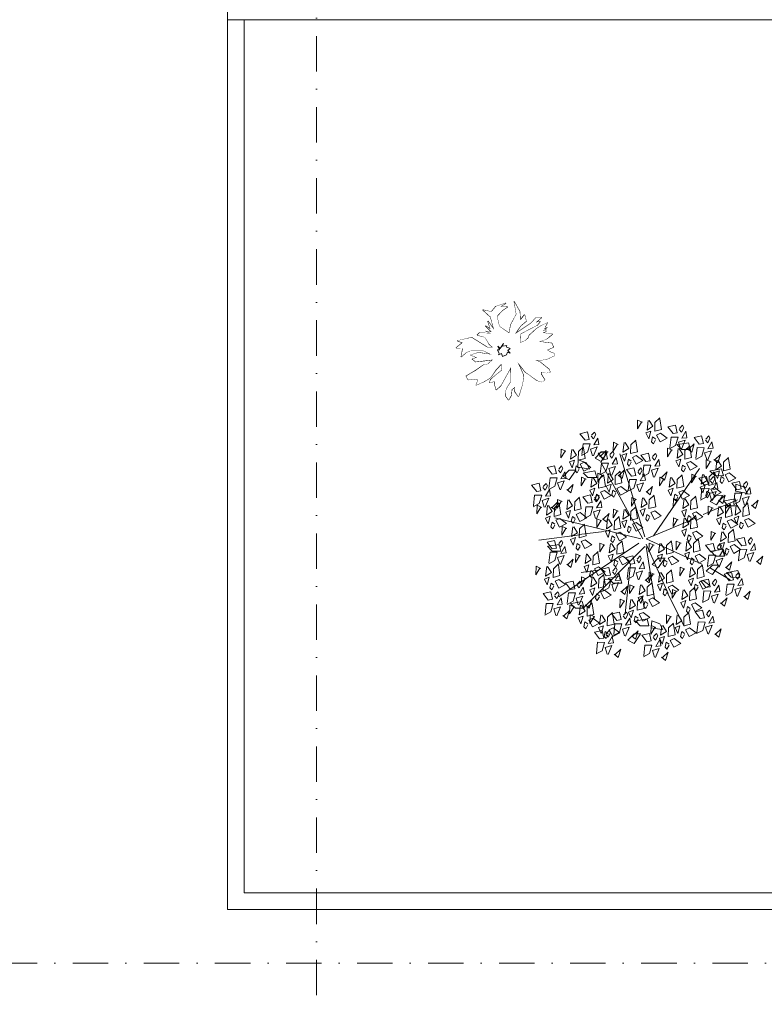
# Model space of a CAD drawing. Header units: centimetres. Extents: x -122 to 72759, y 3298 to 43172.
# Tile 106 of 243: x 37043 to 37310, y 10838 to 11191. Entities that reach past the tile are written whole.
import ezdxf

# ---------------------------------------------------------------- set-up
doc = ezdxf.new("R2010")
doc.units = ezdxf.units.CM
doc.header["$MEASUREMENT"] = 0
doc.linetypes.add('DASHDOT', pattern=[25.4, 12.7, -6.35, 0, -6.35])
for name, color, linetype, lineweight in [('0-LINIA CIENKA', 7, 'Continuous', 5), ('0-LINIA ŚREDNIA', 7, 'Continuous', 5), ('0-OSIE', 7, 'DASHDOT', 5), ('0-WIDOSK', 7, 'Continuous', 5), ('1-meble', 7, 'Continuous', 5), ('_ nowe meble', 7, 'Continuous', 5), ('ZZZ_Xref', 7, 'Continuous', 5)]:
    doc.layers.add(name, color=color, linetype=linetype, lineweight=lineweight)

# ---------------------------------------------------------------- blocks, each defined once
blk = doc.blocks.new('G$CA1DC9C89')
at = {"layer": '0-LINIA CIENKA', "lineweight": 5, "ltscale": 2}
for points in [[(2845.26, 576.1), (2845.26, 256.64), (2471.1, 256.64), (2471.1, 576.08)], [(2839.26, 576.1), (2839.26, 262.64), (2477.1, 262.64), (2477.1, 576.08)]]:
    blk.add_lwpolyline(points, dxfattribs=at)
at = {"layer": '0-LINIA ŚREDNIA', "lineweight": 5}
blk.add_lwpolyline([(305.83, 544.32), (305.77, 271.56), (305.77, 271.57), (305.87, 205.54), (1959, 205.46), (1959.01, 269.46), (1933.96, 269.46), (1933.96, 765.16), (2471.1, 765.1), (2471.1, 576.1), (2845.26, 576.1), (2845.26, 765.1), (4125.09, 765.11)], dxfattribs=at)
at = {"layer": '0-OSIE', "lineweight": 5}
for points in [[(2503.1, 2227.68), (2503.1, -10.39)], [(-236.34, 237.47), (4272.13, 237.47)]]:
    blk.add_lwpolyline(points, dxfattribs=at)
at = {"layer": '0-WIDOSK', "lineweight": 5}
blk.add_lwpolyline([(2587, 449.54), (2585.5, 449.28), (2583.7, 449.68), (2583.67, 448.86), (2585.06, 446.65), (2583.71, 446.05), (2582.25, 446.61), (2579.84, 448.36), (2578.08, 449.59), (2575.26, 453.18), (2576.01, 451.5), (2577.37, 448.47), (2577.08, 445.5), (2575.93, 441.75), (2575.55, 440.78), (2574.31, 442.65), (2574.38, 444.3), (2573.18, 443.36), (2572.93, 441.22), (2572.03, 439.6), (2570.94, 441.14), (2571.01, 442.79), (2571.38, 443.76), (2572.8, 446.02), (2572.86, 451.3), (2571.07, 448.07), (2569.28, 444.84), (2567.56, 443.27), (2566.99, 445.44), (2567.03, 446.26), (2565.19, 445.85), (2565.56, 446.82), (2567.28, 448.4), (2569.68, 450.28), (2569.45, 452.61), (2567.54, 450.54), (2565.6, 447.65), (2563.05, 446.1), (2560.36, 444.89), (2561.1, 446.85), (2559.79, 447.07), (2557.47, 446.84), (2556.86, 448.18), (2560.08, 450.03), (2563.15, 452.21), (2564.65, 452.48), (2566.37, 454.06), (2562.55, 453.56), (2560.22, 453.33), (2558.94, 454.38), (2560.78, 454.79), (2558.34, 455.72), (2561.19, 456.59), (2565.95, 455.89), (2562.87, 457.35), (2558.07, 457.22), (2556.73, 456.62), (2555.01, 455.04), (2555.63, 458.15), (2553.16, 458.26), (2555.55, 460.14), (2553.6, 460.88), (2558.77, 461.99), (2564.41, 458.44), (2566.39, 458.52), (2565.12, 459.57), (2563.57, 462.11), (2560.79, 462.89), (2561.65, 463.68), (2565.78, 463.5), (2563.83, 464.25), (2565.96, 463.99), (2563.75, 466.24), (2565.51, 465), (2564.64, 467.85), (2566.82, 464.78), (2565.54, 469.46), (2562.83, 471.89), (2565.94, 471.27), (2567.51, 473.18), (2571.03, 474.35), (2569.16, 473.11), (2571.64, 473.01), (2569.77, 471.76), (2567.86, 469.7), (2568.7, 466.02), (2572.23, 463.56), (2572.86, 466.67), (2574.83, 470.39), (2574.03, 474.89), (2576.03, 471.33), (2576.23, 468.18), (2577.79, 470.1), (2578.36, 467.93), (2576.31, 466.2), (2574.36, 463.3), (2579.98, 467.03), (2581.88, 469.1), (2583.87, 469.18), (2581.81, 467.45), (2583.31, 467.72), (2582.27, 466.44), (2576.35, 463.38), (2576.21, 460.09), (2578.23, 460.99), (2579.09, 461.78), (2579.46, 462.76), (2582.04, 465.13), (2583.92, 466.37), (2585.94, 467.27), (2585.04, 465.66), (2585.87, 465.62), (2584.52, 465.02), (2585.68, 465.14), (2584.33, 464.53), (2585.65, 464.31), (2584.3, 463.71), (2587.75, 463.23), (2586.55, 462.29), (2585.69, 461.5), (2584.34, 460.9), (2582.84, 460.63), (2585.47, 460.19), (2587.61, 459.93), (2588.21, 458.58), (2587.87, 458.43), (2585.85, 457.53), (2586.98, 456.82), (2588.44, 456.26), (2588.41, 455.43), (2585.71, 454.23), (2584.21, 453.96), (2581.4, 453.91), (2579.79, 454.81), (2583.35, 453.17), (2586.55, 450.55)], close=True, dxfattribs=at)
at = {"layer": '1-meble', "lineweight": 5}
for p, q in [((2629.22, 429.89), (2631.95, 430.54)), ((2631.06, 427.54), (2629.22, 429.89)), ((2632.59, 427.81), (2631.06, 427.54)), ((2631.95, 430.54), (2632.59, 427.81)), ((2633.31, 429.05), (2634.12, 428.08)), ((2634.47, 430.52), (2633.41, 429.38)), ((2634.12, 428.08), (2634.94, 429.65)), ((2635.64, 428.36), (2634.19, 425.89)), ((2634.94, 429.65), (2634.47, 430.52)), ((2636.05, 426.06), (2635.64, 428.36)), ((2629.91, 422.44), (2630.33, 426.3)), ((2630.33, 426.3), (2632.86, 426.28)), ((2632.86, 426.28), (2631.97, 423.28)), ((2632.82, 423.56), (2636.65, 424.23)), ((2633.03, 424.42), (2635.42, 425.16)), ((2633.77, 422.02), (2633.03, 424.42)), ((2635.42, 425.16), (2634.1, 421.92)), ((2634.19, 425.89), (2636.05, 426.06)), ((2636.65, 424.23), (2637.33, 421.8)), ((2603.07, 418.76), (2605.26, 420.99)), ((2605.26, 420.99), (2607.72, 421.02)), ((2607.47, 420.77), (2605.29, 417.56)), ((2631.97, 423.28), (2629.81, 422.11)), ((2634.2, 421.81), (2632.47, 423.56)), ((2637.33, 421.8), (2634.2, 421.81)), ((2636.3, 422), (2637.76, 420.84)), ((2638.65, 423.84), (2636.63, 421.9)), ((2637.76, 420.84), (2638.65, 423.84)), ((2596.87, 415.53), (2597.05, 418.05)), ((2597.05, 418.05), (2599.99, 416.98)), ((2605.29, 417.56), (2603.07, 418.76)), ((2591.61, 412.16), (2593.8, 414.39)), ((2593.8, 414.39), (2596.26, 414.42)), ((2596.02, 414.17), (2593.83, 410.95)), ((2600.7, 414.88), (2596.87, 415.53)), ((2599.15, 413.48), (2602.97, 414.15)), ((2599.99, 416.98), (2601.03, 414.76)), ((2602.97, 414.15), (2603.66, 411.72)), ((2606.97, 413.9), (2604.82, 412.72)), ((2604.92, 413.06), (2605.33, 416.92)), ((2605.33, 416.92), (2607.86, 416.9)), ((2607.86, 416.9), (2606.97, 413.9)), ((2608.03, 415.03), (2610.43, 415.77)), ((2608.77, 412.64), (2608.03, 415.03)), ((2646.01, 412.43), (2644.28, 414.17)), ((2644.62, 414.17), (2648.45, 414.85)), ((2648.45, 414.85), (2649.14, 412.42)), ((2593.83, 410.95), (2591.61, 412.16)), ((2600.53, 411.73), (2598.8, 413.48)), ((2603.66, 411.72), (2600.53, 411.73)), ((2649.14, 412.42), (2646.01, 412.43)), ((2580.27, 409.04), (2583, 409.68)), ((2582.11, 406.68), (2580.27, 409.04)), ((2583.64, 406.96), (2582.11, 406.68)), ((2583, 409.68), (2583.64, 406.96)), ((2584.36, 408.19), (2585.17, 407.23)), ((2585.52, 409.66), (2584.46, 408.52)), ((2585.17, 407.23), (2585.99, 408.8)), ((2586.69, 407.5), (2585.24, 405.03)), ((2585.99, 408.8), (2585.52, 409.66)), ((2587.1, 405.21), (2586.69, 407.5)), ((2653.46, 406.84), (2653.64, 409.36)), ((2657.29, 406.19), (2653.46, 406.84)), ((2653.64, 409.36), (2656.58, 408.29)), ((2656.58, 408.29), (2657.61, 406.07)), ((2580.96, 401.58), (2581.38, 405.45)), ((2581.38, 405.45), (2583.91, 405.43)), ((2583.91, 405.43), (2583.02, 402.43)), ((2584.08, 403.56), (2586.47, 404.3)), ((2584.82, 401.17), (2584.08, 403.56)), ((2586.47, 404.3), (2585.15, 401.07)), ((2585.24, 405.03), (2587.1, 405.21)), ((2589.7, 402.99), (2587.68, 401.05)), ((2588.82, 399.99), (2589.7, 402.99)), ((2644.38, 403.12), (2646.57, 405.35)), ((2646.6, 401.91), (2644.38, 403.12)), ((2646.57, 405.35), (2649.03, 405.38)), ((2648.78, 405.13), (2646.6, 401.91)), ((2650.87, 401.65), (2649.14, 403.4)), ((2649.48, 403.4), (2653.31, 404.07)), ((2653.31, 404.07), (2654, 401.64)), ((2583.02, 402.43), (2580.86, 401.25)), ((2587.35, 401.14), (2588.82, 399.99)), ((2654, 401.64), (2650.87, 401.65)), ((2587.68, 385.32), (2585.95, 387.06)), ((2586.3, 387.06), (2590.13, 387.74)), ((2590.81, 385.3), (2587.68, 385.32)), ((2590.13, 387.74), (2590.81, 385.3)), ((2646.35, 383.58), (2644.62, 385.32)), ((2644.97, 385.32), (2648.8, 386)), ((2648.8, 386), (2649.48, 383.57)), ((2623.55, 380.53), (2625.74, 382.76)), ((2625.74, 382.76), (2628.2, 382.78)), ((2627.95, 382.54), (2625.77, 379.32)), ((2649.48, 383.57), (2646.35, 383.58)), ((2625.77, 379.32), (2623.55, 380.53)), ((2642.99, 378.09), (2645.18, 380.33)), ((2645.18, 380.33), (2647.64, 380.35)), ((2647.4, 380.1), (2645.21, 376.89)), ((2650.53, 377.67), (2654.35, 378.35)), ((2654.35, 378.35), (2655.04, 375.92)), ((2609.56, 373.85), (2607.82, 375.59)), ((2608.17, 375.59), (2612, 376.27)), ((2612, 376.27), (2612.68, 373.83)), ((2641.02, 374.63), (2643.75, 375.27)), ((2645.21, 376.89), (2642.99, 378.09)), ((2643.75, 375.27), (2644.39, 372.54)), ((2646.28, 375.25), (2645.22, 374.11)), ((2646.75, 374.38), (2646.28, 375.25)), ((2651.91, 375.93), (2650.18, 377.67)), ((2655.04, 375.92), (2651.91, 375.93)), ((2592.42, 373.93), (2595.15, 374.58)), ((2594.26, 371.58), (2592.42, 373.93)), ((2595.79, 371.85), (2594.26, 371.58)), ((2595.15, 374.58), (2595.79, 371.85)), ((2596.52, 373.08), (2597.32, 372.12)), ((2597.67, 374.55), (2596.61, 373.42)), ((2597.32, 372.12), (2598.14, 373.69)), ((2598.85, 372.39), (2597.39, 369.92)), ((2598.14, 373.69), (2597.67, 374.55)), ((2599.25, 370.1), (2598.85, 372.39)), ((2612.68, 373.83), (2609.56, 373.85)), ((2615.56, 373.29), (2615.48, 370.16)), ((2615.48, 370.16), (2616.93, 372.56)), ((2617.28, 372.55), (2615.56, 373.29)), ((2618.94, 369.72), (2619.38, 373.19)), ((2619.73, 373.18), (2621.06, 371.06)), ((2621.71, 369.3), (2621.79, 372.43)), ((2621.79, 372.43), (2623.57, 374.12)), ((2623.56, 373.77), (2624.15, 369.93)), ((2630.84, 371.55), (2630.75, 368.43)), ((2632.55, 370.81), (2630.84, 371.55)), ((2634.21, 367.98), (2634.65, 371.45)), ((2635, 371.44), (2636.33, 369.32)), ((2637.07, 370.69), (2638.85, 372.38)), ((2638.84, 372.03), (2639.43, 368.19)), ((2642.86, 372.27), (2641.02, 374.63)), ((2644.39, 372.54), (2642.86, 372.27)), ((2645.12, 373.78), (2645.92, 372.82)), ((2645.92, 372.82), (2646.75, 374.38)), ((2647.45, 373.09), (2645.99, 370.62)), ((2647.85, 370.79), (2647.45, 373.09)), ((2584.44, 370.11), (2587.16, 370.75)), ((2586.27, 367.75), (2584.44, 370.11)), ((2587.8, 368.03), (2586.27, 367.75)), ((2587.16, 370.75), (2587.8, 368.03)), ((2588.53, 369.26), (2589.33, 368.3)), ((2589.69, 370.73), (2588.63, 369.59)), ((2589.33, 368.3), (2590.16, 369.87)), ((2590.86, 368.57), (2589.41, 366.1)), ((2590.16, 369.87), (2589.69, 370.73)), ((2591.27, 366.28), (2590.86, 368.57)), ((2593.11, 366.48), (2593.53, 370.34)), ((2593.53, 370.34), (2596.06, 370.32)), ((2596.06, 370.32), (2595.17, 367.32)), ((2596.23, 368.46), (2598.62, 369.2)), ((2596.97, 366.06), (2596.23, 368.46)), ((2598.62, 369.2), (2597.3, 365.96)), ((2597.39, 369.92), (2599.25, 370.1)), ((2601.85, 367.88), (2599.83, 365.94)), ((2600.97, 364.88), (2601.85, 367.88)), ((2612.09, 368.08), (2612.01, 364.95)), ((2613.81, 367.33), (2612.09, 368.08)), ((2615.47, 364.51), (2615.91, 367.97)), ((2616.25, 367.96), (2617.59, 365.84)), ((2618.32, 367.21), (2620.1, 368.9)), ((2620.32, 369.34), (2618.56, 368.69)), ((2618.56, 368.69), (2619.55, 366.58)), ((2621.06, 371.06), (2618.94, 369.72)), ((2619.55, 366.58), (2620.32, 369.34)), ((2620.09, 368.56), (2620.68, 364.72)), ((2624.15, 369.93), (2621.71, 369.3)), ((2622.36, 367.89), (2623.77, 368.55)), ((2623.68, 365.42), (2622.36, 367.89)), ((2623.77, 368.55), (2626.15, 366.75)), ((2630.75, 368.43), (2632.21, 370.82)), ((2635.59, 367.6), (2633.84, 366.95)), ((2636.33, 369.32), (2634.21, 367.98)), ((2634.82, 364.84), (2635.59, 367.6)), ((2636.98, 367.56), (2637.07, 370.69)), ((2639.43, 368.19), (2636.98, 367.56)), ((2643.77, 368.01), (2641.62, 366.84)), ((2641.71, 367.17), (2642.13, 371.04)), ((2642.13, 371.04), (2644.66, 371.01)), ((2644.66, 371.01), (2643.77, 368.01)), ((2644.83, 369.15), (2647.23, 369.89)), ((2645.57, 366.76), (2644.83, 369.15)), ((2647.23, 369.89), (2645.91, 366.66)), ((2645.99, 370.62), (2647.85, 370.79)), ((2650.46, 368.57), (2648.43, 366.63)), ((2649.57, 365.57), (2650.46, 368.57)), ((2585.13, 362.65), (2585.55, 366.52)), ((2585.55, 366.52), (2588.07, 366.5)), ((2588.07, 366.5), (2587.19, 363.5)), ((2588.25, 364.63), (2590.64, 365.37)), ((2588.99, 362.24), (2588.25, 364.63)), ((2590.64, 365.37), (2589.32, 362.14)), ((2589.41, 366.1), (2591.27, 366.28)), ((2593.87, 364.06), (2591.85, 362.12)), ((2592.98, 361.06), (2593.87, 364.06)), ((2595.17, 367.32), (2593.01, 366.14)), ((2594.04, 365.99), (2593.95, 362.86)), ((2593.95, 362.86), (2595.41, 365.26)), ((2595.75, 365.25), (2594.04, 365.99)), ((2596.02, 364.81), (2594.29, 366.55)), ((2594.63, 366.55), (2598.46, 367.23)), ((2599.14, 364.8), (2596.02, 364.81)), ((2597.41, 362.42), (2597.86, 365.89)), ((2598.2, 365.88), (2599.53, 363.76)), ((2598.46, 367.23), (2599.14, 364.8)), ((2599.5, 366.04), (2600.97, 364.88)), ((2600.18, 362), (2600.27, 365.13)), ((2600.27, 365.13), (2602.05, 366.82)), ((2602.04, 366.47), (2602.63, 362.63)), ((2612.01, 364.95), (2613.46, 367.34)), ((2616.85, 364.12), (2615.09, 363.48)), ((2617.59, 365.84), (2615.47, 364.51)), ((2616.08, 361.36), (2616.85, 364.12)), ((2618.23, 364.09), (2618.32, 367.21)), ((2620.68, 364.72), (2618.23, 364.09)), ((2620.96, 367.23), (2620.56, 365.51)), ((2620.56, 365.51), (2621.24, 364.79)), ((2621.98, 366.51), (2620.96, 367.23)), ((2621.24, 364.79), (2621.97, 366.16)), ((2626.15, 366.75), (2623.68, 365.42)), ((2633.84, 366.95), (2634.82, 364.84)), ((2636.23, 365.5), (2635.84, 363.77)), ((2637.25, 364.77), (2636.23, 365.5)), ((2636.51, 363.05), (2637.24, 364.43)), ((2637.64, 366.15), (2639.04, 366.81)), ((2638.96, 363.68), (2637.64, 366.15)), ((2638.94, 363.5), (2641.67, 364.15)), ((2641.43, 365.01), (2638.96, 363.68)), ((2639.04, 366.81), (2641.43, 365.01)), ((2641.67, 364.15), (2642.31, 361.42)), ((2644.19, 364.13), (2643.13, 362.99)), ((2644.66, 363.26), (2644.19, 364.13)), ((2648.1, 366.73), (2649.57, 365.57)), ((2587.19, 363.5), (2585.03, 362.32)), ((2591.51, 362.21), (2592.98, 361.06)), ((2598.79, 362.04), (2597.04, 361.39)), ((2597.04, 361.39), (2598.02, 359.28)), ((2599.53, 363.76), (2597.41, 362.42)), ((2598.02, 359.28), (2598.79, 362.04)), ((2602.63, 362.63), (2600.18, 362)), ((2600.84, 360.59), (2602.25, 361.25)), ((2602.16, 358.12), (2600.84, 360.59)), ((2601.33, 362.52), (2601.24, 359.39)), ((2601.24, 359.39), (2602.7, 361.78)), ((2603.04, 361.77), (2601.33, 362.52)), ((2602.25, 361.25), (2604.63, 359.45)), ((2604.71, 358.95), (2605.15, 362.41)), ((2605.49, 362.4), (2606.82, 360.28)), ((2607.47, 358.52), (2607.56, 361.65)), ((2607.56, 361.65), (2609.34, 363.34)), ((2609.09, 362.81), (2611.81, 363.45)), ((2610.92, 360.45), (2609.09, 362.81)), ((2609.33, 362.99), (2609.92, 359.15)), ((2612.45, 360.73), (2610.92, 360.45)), ((2611.81, 363.45), (2612.45, 360.73)), ((2613.18, 361.96), (2613.98, 361)), ((2614.34, 363.43), (2613.28, 362.29)), ((2613.98, 361), (2614.81, 362.57)), ((2615.51, 361.27), (2614.05, 358.8)), ((2614.81, 362.57), (2614.34, 363.43)), ((2615.09, 363.48), (2616.08, 361.36)), ((2615.92, 358.98), (2615.51, 361.27)), ((2617.48, 362.02), (2617.09, 360.29)), ((2618.51, 361.3), (2617.48, 362.02)), ((2617.77, 359.58), (2618.5, 360.95)), ((2617.89, 360.29), (2621.72, 360.97)), ((2618.89, 362.68), (2620.3, 363.33)), ((2620.21, 360.21), (2618.89, 362.68)), ((2622.68, 361.53), (2620.21, 360.21)), ((2620.3, 363.33), (2622.68, 361.53)), ((2621.72, 360.97), (2622.4, 358.54)), ((2628.75, 362.52), (2628.67, 359.39)), ((2628.67, 359.39), (2630.12, 361.78)), ((2630.47, 361.77), (2628.75, 362.52)), ((2632.13, 358.95), (2632.57, 362.41)), ((2632.92, 362.4), (2634.25, 360.28)), ((2634.9, 358.52), (2634.98, 361.65)), ((2634.98, 361.65), (2636.76, 363.34)), ((2635.84, 363.77), (2636.51, 363.05)), ((2636.75, 362.99), (2637.35, 359.15)), ((2640.78, 361.15), (2638.94, 363.5)), ((2642.31, 361.42), (2640.78, 361.15)), ((2643.03, 362.66), (2643.84, 361.69)), ((2643.84, 361.69), (2644.66, 363.26)), ((2645.36, 361.97), (2643.91, 359.5)), ((2645.77, 359.67), (2645.36, 361.97)), ((2599.43, 359.93), (2599.04, 358.21)), ((2599.04, 358.21), (2599.71, 357.49)), ((2600.45, 359.21), (2599.43, 359.93)), ((2599.71, 357.49), (2600.44, 358.86)), ((2604.63, 359.45), (2602.16, 358.12)), ((2606.08, 358.56), (2604.33, 357.91)), ((2604.33, 357.91), (2605.31, 355.8)), ((2606.82, 360.28), (2604.71, 358.95)), ((2605.31, 355.8), (2606.08, 358.56)), ((2609.92, 359.15), (2607.47, 358.52)), ((2608.13, 357.12), (2609.54, 357.77)), ((2609.45, 354.65), (2608.13, 357.12)), ((2609.54, 357.77), (2611.92, 355.97)), ((2609.78, 355.36), (2610.2, 359.22)), ((2610.2, 359.22), (2612.72, 359.2)), ((2612.72, 359.2), (2611.83, 356.2)), ((2612.9, 357.33), (2615.29, 358.07)), ((2613.63, 354.94), (2612.9, 357.33)), ((2615.29, 358.07), (2613.97, 354.84)), ((2614.05, 358.8), (2615.92, 358.98)), ((2617.09, 360.29), (2617.77, 359.58)), ((2619.28, 358.55), (2617.54, 360.3)), ((2622.4, 358.54), (2619.28, 358.55)), ((2623.2, 358.69), (2623.12, 355.56)), ((2623.12, 355.56), (2624.57, 357.96)), ((2624.92, 357.95), (2623.2, 358.69)), ((2623.25, 357.83), (2623.43, 360.35)), ((2627.08, 357.18), (2623.25, 357.83)), ((2623.43, 360.35), (2626.37, 359.28)), ((2626.37, 359.28), (2627.41, 357.06)), ((2626.58, 355.12), (2627.02, 358.59)), ((2627.36, 358.58), (2628.7, 356.46)), ((2629.34, 354.7), (2629.43, 357.83)), ((2629.43, 357.83), (2631.21, 359.52)), ((2631.2, 359.17), (2631.79, 355.33)), ((2633.51, 358.56), (2631.76, 357.91)), ((2631.76, 357.91), (2632.74, 355.8)), ((2634.25, 360.28), (2632.13, 358.95)), ((2632.74, 355.8), (2633.51, 358.56)), ((2637.35, 359.15), (2634.9, 358.52)), ((2635.55, 357.12), (2636.96, 357.77)), ((2636.88, 354.65), (2635.55, 357.12)), ((2636.96, 357.77), (2639.34, 355.97)), ((2639.63, 356.05), (2640.05, 359.91)), ((2640.05, 359.91), (2642.58, 359.89)), ((2642.58, 359.89), (2641.69, 356.89)), ((2642.75, 358.03), (2645.14, 358.77)), ((2643.49, 355.63), (2642.75, 358.03)), ((2645.14, 358.77), (2643.82, 355.54)), ((2643.91, 359.5), (2645.77, 359.67)), ((2648.37, 357.45), (2646.35, 355.51)), ((2647.49, 354.45), (2648.37, 357.45)), ((2602.84, 356.21), (2605.56, 356.85)), ((2604.67, 353.85), (2602.84, 356.21)), ((2606.2, 354.12), (2604.67, 353.85)), ((2605.56, 356.85), (2606.2, 354.12)), ((2606.72, 356.46), (2606.33, 354.73)), ((2606.33, 354.73), (2607, 354.02)), ((2607.74, 355.74), (2606.72, 356.46)), ((2606.93, 355.36), (2607.73, 354.39)), ((2607, 354.02), (2607.73, 355.39)), ((2608.09, 356.83), (2607.03, 355.69)), ((2607.73, 354.39), (2608.56, 355.96)), ((2609.26, 354.67), (2607.81, 352.2)), ((2608.56, 355.96), (2608.09, 356.83)), ((2609.67, 352.37), (2609.26, 354.67)), ((2611.92, 355.97), (2609.45, 354.65)), ((2611.83, 356.2), (2609.68, 355.02)), ((2614.87, 353.41), (2617.06, 355.65)), ((2616.16, 354.92), (2617.63, 353.76)), ((2618.52, 356.76), (2616.5, 354.82)), ((2617.06, 355.65), (2619.52, 355.67)), ((2619.28, 355.42), (2617.09, 352.21)), ((2617.63, 353.76), (2618.52, 356.76)), ((2619.85, 355.16), (2622.57, 355.81)), ((2621.68, 352.81), (2619.85, 355.16)), ((2622.57, 355.81), (2623.21, 353.08)), ((2623.94, 354.31), (2624.74, 353.35)), ((2625.1, 355.78), (2624.04, 354.65)), ((2624.74, 353.35), (2625.57, 354.92)), ((2626.27, 353.62), (2624.82, 351.15)), ((2625.57, 354.92), (2625.1, 355.78)), ((2627.95, 354.74), (2626.2, 354.09)), ((2626.2, 354.09), (2627.19, 351.98)), ((2626.68, 351.33), (2626.27, 353.62)), ((2628.7, 356.46), (2626.58, 355.12)), ((2627.19, 351.98), (2627.95, 354.74)), ((2631.79, 355.33), (2629.34, 354.7)), ((2630, 353.29), (2631.41, 353.95)), ((2631.41, 353.95), (2633.79, 352.15)), ((2634.15, 356.46), (2633.75, 354.73)), ((2633.75, 354.73), (2634.43, 354.02)), ((2635.17, 355.74), (2634.15, 356.46)), ((2634.43, 354.02), (2635.16, 355.39)), ((2639.34, 355.97), (2636.88, 354.65)), ((2641.69, 356.89), (2639.53, 355.72)), ((2646.02, 355.61), (2647.49, 354.45)), ((2603.53, 348.75), (2603.95, 352.61)), ((2603.95, 352.61), (2606.47, 352.59)), ((2606.47, 352.59), (2605.59, 349.59)), ((2606.65, 350.73), (2609.04, 351.47)), ((2607.39, 348.33), (2606.65, 350.73)), ((2609.04, 351.47), (2607.72, 348.24)), ((2607.81, 352.2), (2609.67, 352.37)), ((2612.27, 350.15), (2610.25, 348.21)), ((2611.38, 347.15), (2612.27, 350.15)), ((2617.09, 352.21), (2614.87, 353.41)), ((2620.54, 347.71), (2620.96, 351.57)), ((2620.96, 351.57), (2623.48, 351.55)), ((2623.21, 353.08), (2621.68, 352.81)), ((2623.48, 351.55), (2622.6, 348.55)), ((2623.66, 349.69), (2626.05, 350.43)), ((2626.05, 350.43), (2624.73, 347.19)), ((2624.82, 351.15), (2626.68, 351.33)), ((2628.59, 352.63), (2628.2, 350.91)), ((2628.2, 350.91), (2628.87, 350.19)), ((2629.62, 351.91), (2628.59, 352.63)), ((2628.87, 350.19), (2629.61, 351.56)), ((2631.32, 350.82), (2630, 353.29)), ((2633.79, 352.15), (2631.32, 350.82)), ((2605.59, 349.59), (2603.43, 348.42)), ((2609.91, 348.31), (2611.38, 347.15)), ((2622.6, 348.55), (2620.44, 347.38)), ((2624.4, 347.29), (2623.66, 349.69)), ((2626.92, 347.27), (2628.39, 346.11)), ((2629.28, 349.11), (2627.26, 347.17)), ((2628.39, 346.11), (2629.28, 349.11))]:
    blk.add_line(p, q, dxfattribs=at)
for points in [[(2620.06, 431.64), (2618.34, 432.38), (2618.26, 429.25), (2619.71, 431.65)], [(2622.5, 432.27), (2623.84, 430.15), (2621.72, 428.81), (2622.16, 432.28)], [(2626.34, 432.86), (2626.93, 429.02), (2624.48, 428.39), (2624.57, 431.52), (2626.35, 433.21)], [(2601.72, 426.61), (2602.52, 425.65), (2603.35, 427.22), (2602.88, 428.08), (2601.82, 426.95)], [(2611.38, 423.64), (2609.66, 424.39), (2609.58, 421.26), (2611.03, 423.65)], [(2613.82, 424.27), (2615.16, 422.15), (2613.04, 420.82), (2613.48, 424.28)], [(2617.66, 424.87), (2618.25, 421.02), (2615.8, 420.4), (2615.89, 423.52), (2617.67, 425.21)], [(2624.75, 425.6), (2623.73, 426.32), (2623.34, 424.6), (2624.01, 423.88), (2624.75, 425.25)], [(2642.69, 425.22), (2643.49, 424.26), (2644.31, 425.83), (2643.85, 426.69), (2642.79, 425.56)], [(2592.63, 421.21), (2590.91, 421.95), (2590.83, 418.83), (2592.28, 421.22)], [(2595.08, 421.84), (2596.41, 419.72), (2594.29, 418.38), (2594.73, 421.85)], [(2598.91, 422.43), (2599.51, 418.59), (2597.06, 417.96), (2597.14, 421.09), (2598.92, 422.78)], [(2598.32, 420.01), (2598.74, 423.87), (2601.27, 423.85), (2600.38, 420.85), (2598.22, 419.67)], [(2602.18, 419.59), (2601.44, 421.98), (2603.83, 422.73), (2602.51, 419.49)], [(2604.71, 419.57), (2606.17, 418.41), (2607.06, 421.41), (2605.04, 419.47)], [(2608.32, 419.66), (2609.12, 418.7), (2609.95, 420.27), (2609.48, 421.13), (2608.42, 419.99)], [(2630.82, 421.56), (2629.1, 422.3), (2629.02, 419.17), (2630.47, 421.57)], [(2633.27, 422.19), (2634.6, 420.07), (2632.48, 418.73), (2632.92, 422.2)], [(2637.1, 422.78), (2637.69, 418.94), (2635.24, 418.31), (2635.33, 421.44), (2637.11, 423.13)], [(2639.28, 418.62), (2639.7, 422.48), (2642.23, 422.46), (2641.34, 419.46), (2639.19, 418.28)], [(2643.14, 418.2), (2642.4, 420.59), (2644.8, 421.34), (2643.48, 418.1)], [(2620.23, 389.69), (2605.15, 417.23)], [(2620.98, 390.44), (2611.94, 420.25)], [(2616.08, 417.61), (2615.05, 418.33), (2614.66, 416.6), (2615.33, 415.89), (2616.07, 417.26)], [(2623.59, 418.97), (2624.4, 418), (2625.22, 419.57), (2624.75, 420.43), (2623.69, 419.3)], [(2644.7, 417.39), (2642.99, 418.13), (2642.9, 415), (2644.36, 417.4)], [(2645.67, 418.18), (2647.14, 417.02), (2648.03, 420.02), (2646, 418.08)], [(2647.15, 418.02), (2648.48, 415.89), (2646.36, 414.56), (2646.81, 418.03)], [(2650.99, 418.61), (2651.58, 414.77), (2649.13, 414.14), (2649.22, 417.27), (2651, 418.96)], [(2589.92, 414.45), (2590.72, 413.48), (2591.55, 415.05), (2591.08, 415.92), (2590.02, 414.78)], [(2597.33, 415.17), (2596.31, 415.9), (2595.91, 414.17), (2596.59, 413.45), (2597.32, 414.83)], [(2610.43, 415.77), (2609.11, 412.54)], [(2612.11, 413.74), (2612.7, 409.9), (2610.25, 409.27), (2610.33, 412.4), (2612.12, 414.09)], [(2611.3, 412.62), (2612.77, 411.46), (2613.66, 414.46), (2611.64, 412.52)], [(2618.39, 413.75), (2619.19, 412.79), (2620.01, 414.36), (2619.55, 415.22), (2618.48, 414.08)], [(2620.19, 412.36), (2620.61, 416.22), (2623.14, 416.2), (2622.25, 413.2), (2620.09, 412.03)], [(2624.05, 411.94), (2623.31, 414.34), (2625.7, 415.08), (2624.38, 411.84)], [(2624, 390.82), (2640.58, 414.97)], [(2626.58, 411.92), (2628.04, 410.76), (2628.93, 413.76), (2626.91, 411.82)], [(2635.52, 415.52), (2634.49, 416.24), (2634.1, 414.52), (2634.78, 413.8), (2635.51, 415.17)], [(2645.78, 413.4), (2646.37, 409.55), (2643.92, 408.93), (2644.01, 412.05), (2645.79, 413.74)], [(2586.52, 407.84), (2586.94, 411.7), (2589.46, 411.68), (2588.58, 408.68), (2586.42, 407.51)], [(2590.38, 407.42), (2589.64, 409.82), (2592.03, 410.56), (2590.71, 407.33)], [(2599.92, 411.13), (2598.2, 411.87), (2598.12, 408.75), (2599.57, 411.14)], [(2602.37, 411.76), (2603.7, 409.64), (2601.58, 408.3), (2602.02, 411.77)], [(2605.82, 412.52), (2604.11, 413.26), (2604.02, 410.14), (2605.48, 412.53)], [(2606.2, 412.35), (2606.8, 408.51), (2604.35, 407.88), (2604.43, 411.01), (2606.21, 412.7)], [(2608.27, 413.15), (2609.6, 411.03), (2607.48, 409.7), (2607.92, 413.16)], [(2614.98, 407.15), (2615.4, 411.01), (2617.93, 410.99), (2617.04, 407.99), (2614.88, 406.81)], [(2628.04, 411.13), (2626.32, 411.87), (2626.24, 408.75), (2627.69, 411.14)], [(2630.49, 411.76), (2631.82, 409.64), (2629.7, 408.3), (2630.14, 411.77)], [(2634.32, 412.35), (2634.92, 408.51), (2632.47, 407.88), (2632.55, 411.01), (2634.33, 412.7)], [(2639.5, 412.17), (2637.78, 412.92), (2637.7, 409.79), (2639.15, 412.18)], [(2641.94, 412.8), (2643.28, 410.68), (2641.16, 409.35), (2641.6, 412.81)], [(2644.42, 410.62), (2645.22, 409.66), (2646.05, 411.23), (2645.58, 412.09), (2644.52, 410.96)], [(2649.4, 411.35), (2648.38, 412.07), (2647.99, 410.34), (2648.66, 409.63), (2649.39, 411)], [(2656.23, 408.89), (2657.03, 407.92), (2657.85, 409.49), (2657.39, 410.35), (2656.33, 409.22)], [(2592.9, 407.4), (2594.37, 406.24), (2595.26, 409.24), (2593.24, 407.3)], [(2610.52, 406.48), (2609.5, 407.21), (2609.11, 405.48), (2609.78, 404.76), (2610.51, 406.14)], [(2618.84, 406.73), (2618.1, 409.12), (2620.49, 409.87), (2619.18, 406.63)], [(2621.37, 406.71), (2622.84, 405.55), (2623.72, 408.55), (2621.7, 406.61)], [(2641.02, 404.02), (2641.44, 407.88), (2643.97, 407.86), (2643.08, 404.86), (2640.92, 403.68)], [(2644.2, 406.14), (2643.17, 406.86), (2642.78, 405.13), (2643.45, 404.42), (2644.19, 405.79)], [(2644.88, 403.6), (2644.14, 405.99), (2646.53, 406.74), (2645.21, 403.5)], [(2591.24, 403.14), (2589.53, 403.88), (2589.44, 400.75), (2590.89, 403.15)], [(2593.69, 403.77), (2595.02, 401.64), (2592.9, 400.31), (2593.34, 403.78)], [(2597.53, 404.36), (2598.12, 400.52), (2595.67, 399.89), (2595.75, 403.01), (2597.54, 404.71)], [(2602.76, 404.02), (2603.57, 403.06), (2604.39, 404.62), (2603.92, 405.49), (2602.86, 404.35)], [(2604.62, 405.09), (2603.6, 405.82), (2603.2, 404.09), (2603.88, 403.37), (2604.61, 404.75)], [(2617.97, 403.83), (2616.26, 404.57), (2616.17, 401.45), (2617.63, 403.84)], [(2620.42, 404.46), (2621.75, 402.34), (2619.63, 401.01), (2620.07, 404.47)], [(2624.26, 405.05), (2624.85, 401.21), (2622.4, 400.58), (2622.48, 403.71), (2624.27, 405.4)], [(2632.9, 403.48), (2631.18, 404.23), (2631.1, 401.1), (2632.55, 403.49)], [(2632.74, 405.09), (2631.72, 405.82), (2631.32, 404.09), (2632, 403.37), (2632.73, 404.75)], [(2635.35, 404.11), (2636.68, 401.99), (2634.56, 400.66), (2635, 404.12)], [(2639.18, 404.71), (2639.78, 400.86), (2637.33, 400.24), (2637.41, 403.36), (2639.19, 405.05)], [(2641.81, 398.44), (2654.24, 403.72)], [(2647.41, 403.58), (2648.87, 402.42), (2649.76, 405.42), (2647.74, 403.48)], [(2652.82, 402.28), (2653.24, 406.14), (2655.77, 406.12), (2654.88, 403.12), (2652.73, 401.95)], [(2656.68, 401.86), (2655.94, 404.26), (2658.34, 405), (2657.02, 401.76)], [(2659.21, 401.84), (2660.68, 400.68), (2661.57, 403.68), (2659.54, 401.74)], [(2583.95, 401.05), (2582.23, 401.79), (2582.15, 398.67), (2583.6, 401.06)], [(2586.4, 401.68), (2587.73, 399.56), (2585.61, 398.22), (2586.05, 401.69)], [(2590.24, 402.27), (2590.83, 398.43), (2588.38, 397.8), (2588.46, 400.93), (2590.24, 402.62)], [(2599.36, 397.41), (2599.78, 401.28), (2602.31, 401.25), (2601.42, 398.25), (2599.26, 397.08)], [(2603.22, 397), (2602.48, 399.39), (2604.87, 400.13), (2603.55, 396.9)], [(2611.38, 399.66), (2609.66, 400.4), (2609.58, 397.28), (2611.03, 399.67)], [(2613.82, 400.29), (2615.16, 398.17), (2613.04, 396.83), (2613.48, 400.3)], [(2617.66, 400.88), (2618.25, 397.04), (2615.8, 396.41), (2615.89, 399.54), (2617.67, 401.23)], [(2645.4, 400.7), (2643.68, 401.45), (2643.6, 398.32), (2645.05, 400.71)], [(2647.85, 401.33), (2649.18, 399.21), (2647.06, 397.88), (2647.5, 401.34)], [(2651.68, 401.92), (2652.27, 398.08), (2649.83, 397.45), (2649.91, 400.58), (2651.69, 402.27)], [(2651.65, 401.05), (2649.93, 401.79), (2649.85, 398.67), (2651.3, 401.06)], [(2654.1, 401.68), (2655.43, 399.56), (2653.31, 398.22), (2653.75, 401.69)], [(2657.93, 402.27), (2658.52, 398.43), (2656.07, 397.8), (2656.16, 400.93), (2657.94, 402.62)], [(2619.47, 389.69), (2588.57, 397.23)], [(2595.94, 397.1), (2594.92, 397.82), (2594.52, 396.09), (2595.2, 395.38), (2595.93, 396.75)], [(2605.48, 396.18), (2603.76, 396.93), (2603.67, 393.8), (2605.13, 396.19)], [(2605.75, 396.97), (2607.21, 395.81), (2608.1, 398.81), (2606.08, 396.88)], [(2607.92, 396.81), (2609.25, 394.69), (2607.14, 393.36), (2607.58, 396.82)], [(2611.76, 397.41), (2612.35, 393.57), (2609.9, 392.94), (2609.99, 396.06), (2611.77, 397.75)], [(2622.67, 397.79), (2621.65, 398.52), (2621.26, 396.79), (2621.93, 396.08), (2622.66, 397.45)], [(2639.45, 397.23), (2621.36, 389.69), (2641.33, 380.63)], [(2632.9, 396.53), (2631.18, 397.27), (2631.1, 394.15), (2632.55, 396.54)], [(2635.35, 397.16), (2636.68, 395.04), (2634.56, 393.71), (2635, 397.17)], [(2637.6, 397.45), (2636.58, 398.17), (2636.18, 396.44), (2636.86, 395.73), (2637.59, 397.1)], [(2639.18, 397.75), (2639.78, 393.91), (2637.33, 393.28), (2637.41, 396.41), (2639.19, 398.1)], [(2588.65, 395.01), (2587.63, 395.74), (2587.23, 394.01), (2587.91, 393.29), (2588.64, 394.67)], [(2592.98, 393.4), (2591.26, 394.15), (2591.18, 391.02), (2592.63, 393.41)], [(2595.43, 394.03), (2596.76, 391.91), (2594.64, 390.58), (2595.08, 394.04)], [(2597.34, 391.27), (2606.38, 392.4)], [(2599.26, 394.63), (2599.85, 390.78), (2597.4, 390.16), (2597.49, 393.28), (2599.27, 394.97)], [(2616.08, 393.62), (2615.05, 394.35), (2614.66, 392.62), (2615.33, 391.9), (2616.07, 393.28)], [(2646.44, 391.67), (2644.72, 392.41), (2644.64, 389.28), (2646.09, 391.68)], [(2650.1, 394.67), (2649.08, 395.39), (2648.68, 393.66), (2649.36, 392.95), (2650.09, 394.32)], [(2652.72, 392.89), (2653.32, 389.05), (2650.87, 388.42), (2650.95, 391.54), (2652.73, 393.23)], [(2656.35, 395.01), (2655.32, 395.74), (2654.93, 394.01), (2655.61, 393.29), (2656.34, 394.67)], [(2597.62, 391.2), (2582.92, 389.31)], [(2589.92, 387.68), (2590.72, 386.72), (2591.55, 388.29), (2591.08, 389.15), (2590.02, 388.02)], [(2610.17, 390.15), (2609.15, 390.87), (2608.76, 389.14), (2609.43, 388.43), (2610.16, 389.8)], [(2612.8, 388.72), (2613.39, 384.88), (2610.94, 384.25), (2611.03, 387.37), (2612.81, 389.06)], [(2630.51, 388.72), (2631.1, 384.88), (2628.65, 384.25), (2628.73, 387.37), (2630.52, 389.06)], [(2633.94, 388.19), (2632.23, 388.93), (2632.14, 385.8), (2633.6, 388.2)], [(2636.39, 388.82), (2637.72, 386.7), (2635.6, 385.36), (2636.04, 388.83)], [(2637.6, 390.49), (2636.58, 391.22), (2636.18, 389.49), (2636.86, 388.78), (2637.59, 390.15)], [(2640.23, 389.41), (2640.82, 385.57), (2638.37, 384.94), (2638.45, 388.07), (2640.24, 389.76)], [(2648.89, 392.3), (2650.22, 390.17), (2648.1, 388.84), (2648.54, 392.3)], [(2657.96, 388.73), (2658.76, 387.76), (2659.59, 389.33), (2659.12, 390.19), (2658.06, 389.06)], [(2618.72, 388.18), (2590.08, 368.94)], [(2597.68, 387.37), (2596.65, 388.09), (2596.26, 386.36), (2596.94, 385.65), (2597.67, 387.02)], [(2620.98, 387.05), (2599.13, 365.17)], [(2606.52, 387.5), (2604.8, 388.24), (2604.72, 385.11), (2606.17, 387.5)], [(2608.96, 388.12), (2610.3, 386), (2608.18, 384.67), (2608.62, 388.13)], [(2621.36, 387.8), (2629.27, 370.07)], [(2621.36, 387.05), (2624.37, 368.18)], [(2624.22, 387.5), (2622.51, 388.24), (2622.42, 385.11), (2623.87, 387.5)], [(2626.67, 388.12), (2628, 386), (2625.88, 384.67), (2626.32, 388.13)], [(2646.85, 386.64), (2647.65, 385.68), (2648.48, 387.25), (2648.01, 388.11), (2646.95, 386.97)], [(2651.14, 385.63), (2650.12, 386.35), (2649.72, 384.62), (2650.4, 383.91), (2651.13, 385.28)], [(2654.56, 382.12), (2654.98, 385.98), (2657.51, 385.96), (2656.62, 382.96), (2654.46, 381.79)], [(2586.52, 381.08), (2586.94, 384.94), (2589.46, 384.92), (2588.58, 381.92), (2586.42, 380.74)], [(2590.38, 380.66), (2589.64, 383.05), (2592.03, 383.8), (2590.71, 380.56)], [(2592.9, 380.64), (2594.37, 379.48), (2595.26, 382.48), (2593.24, 380.54)], [(2597.84, 383.67), (2596.12, 384.41), (2596.04, 381.29), (2597.49, 383.68)], [(2600.29, 384.3), (2601.62, 382.18), (2599.5, 380.85), (2599.94, 384.31)], [(2604.12, 384.89), (2604.71, 381.05), (2602.26, 380.42), (2602.35, 383.55), (2604.13, 385.24)], [(2611.22, 381.46), (2610.19, 382.18), (2609.8, 380.45), (2610.47, 379.74), (2611.21, 381.11)], [(2618.04, 382.12), (2618.84, 381.16), (2619.67, 382.73), (2619.2, 383.59), (2618.14, 382.45)], [(2628.92, 381.46), (2627.9, 382.18), (2627.5, 380.45), (2628.18, 379.74), (2628.91, 381.11)], [(2638.64, 382.15), (2637.62, 382.88), (2637.23, 381.15), (2637.9, 380.43), (2638.63, 381.8)], [(2643.45, 380.03), (2643.87, 383.9), (2646.4, 383.87), (2645.51, 380.87), (2643.35, 379.7)], [(2647.31, 379.62), (2646.57, 382.01), (2648.96, 382.75), (2647.64, 379.52)], [(2658.42, 381.7), (2657.68, 384.1), (2660.07, 384.84), (2658.75, 381.6)], [(2660.95, 381.68), (2662.41, 380.52), (2663.3, 383.52), (2661.28, 381.58)], [(2583.6, 379.15), (2581.89, 379.89), (2581.8, 376.77), (2583.26, 379.16)], [(2586.05, 379.78), (2587.38, 377.66), (2585.26, 376.33), (2585.7, 379.79)], [(2589.89, 380.37), (2590.48, 376.53), (2588.03, 375.9), (2588.12, 379.03), (2589.9, 380.72)], [(2604.12, 378.44), (2598.09, 377.69)], [(2602.54, 377.63), (2601.51, 378.36), (2601.12, 376.63), (2601.8, 375.92), (2602.53, 377.29)], [(2609.36, 377.95), (2610.16, 376.99), (2610.99, 378.56), (2610.52, 379.42), (2609.46, 378.28)], [(2615.8, 380.7), (2613.92, 362.97)], [(2614.64, 375.52), (2615.06, 379.38), (2617.58, 379.36), (2616.7, 376.36), (2614.54, 375.18)], [(2618.5, 375.1), (2617.76, 377.49), (2620.15, 378.23), (2618.83, 375)], [(2630.51, 378.29), (2631.1, 374.45), (2628.65, 373.82), (2628.73, 376.95), (2630.52, 378.64)], [(2635.33, 378.81), (2633.61, 379.55), (2633.53, 376.42), (2634.98, 378.81)], [(2637.78, 379.43), (2639.11, 377.31), (2636.99, 375.98), (2637.43, 379.44)], [(2641.62, 380.03), (2642.21, 376.19), (2639.76, 375.56), (2639.84, 378.68), (2641.62, 380.37)], [(2644.44, 379.2), (2651.6, 375.05)], [(2649.84, 379.59), (2651.3, 378.44), (2652.19, 381.43), (2650.17, 379.5)], [(2599.92, 375.33), (2598.2, 376.07), (2598.12, 372.94), (2599.57, 375.34)], [(2602.37, 375.96), (2603.7, 373.84), (2601.58, 372.5), (2602.02, 375.97)], [(2606.2, 376.55), (2606.8, 372.71), (2604.35, 372.08), (2604.43, 375.21), (2606.21, 376.9)], [(2605.96, 371.34), (2606.38, 375.21), (2608.9, 375.18), (2608.02, 372.19), (2605.86, 371.01)], [(2621.02, 375.08), (2622.49, 373.92), (2623.38, 376.92), (2621.36, 374.98)], [(2624.22, 377.07), (2622.51, 377.81), (2622.42, 374.68), (2623.87, 377.08)], [(2626.67, 377.7), (2628, 375.57), (2625.88, 374.24), (2626.32, 377.71)], [(2653.45, 376.21), (2654.25, 375.25), (2655.08, 376.82), (2654.61, 377.68), (2653.55, 376.55)], [(2588.3, 373.11), (2587.28, 373.84), (2586.89, 372.11), (2587.56, 371.4), (2588.29, 372.77)], [(2609.82, 370.93), (2609.08, 373.32), (2611.47, 374.06), (2610.15, 370.83)], [(2612.34, 370.9), (2613.81, 369.75), (2614.7, 372.75), (2612.68, 370.81)], [(2628.92, 371.03), (2627.9, 371.75), (2627.5, 370.02), (2628.18, 369.31), (2628.91, 370.68)], [(2640.03, 372.77), (2639.01, 373.49), (2638.61, 371.76), (2639.29, 371.05), (2640.02, 372.42)], [(2650.05, 369.61), (2650.47, 373.47), (2652.99, 373.45), (2652.11, 370.45), (2649.95, 369.27)], [(2653.91, 369.19), (2653.17, 371.58), (2655.56, 372.33), (2654.24, 369.09)], [(2604.62, 369.29), (2603.6, 370.01), (2603.2, 368.29), (2603.88, 367.57), (2604.61, 368.94)], [(2628.99, 370.52), (2635.02, 358.44)], [(2656.43, 369.17), (2657.9, 368.01), (2658.79, 371.01), (2656.77, 369.07)]]:
    blk.add_lwpolyline(points, dxfattribs=at)
for points in [[(2597.63, 427.46), (2600.35, 428.1), (2601, 425.38), (2599.47, 425.11)], [(2621.34, 427.78), (2622.33, 425.67), (2623.09, 428.43)], [(2604.46, 423.63), (2604.05, 425.92), (2602.6, 423.45)], [(2628.93, 425.84), (2626.46, 424.51), (2625.14, 426.98), (2626.55, 427.64)], [(2638.59, 426.07), (2641.32, 426.71), (2641.96, 423.99), (2640.43, 423.71)], [(2645.42, 422.24), (2645.02, 424.53), (2643.56, 422.06)], [(2604.23, 420.51), (2606.95, 421.15), (2607.59, 418.43), (2606.06, 418.15)], [(2593.92, 417.35), (2594.9, 415.24), (2595.67, 418)], [(2601.5, 415.41), (2599.04, 414.08), (2597.71, 416.55), (2599.12, 417.21)], [(2611.06, 416.68), (2610.65, 418.97), (2609.19, 416.5)], [(2612.66, 419.78), (2613.65, 417.67), (2614.42, 420.43)], [(2620.25, 417.84), (2617.78, 416.52), (2616.46, 418.99), (2617.87, 419.64)], [(2619.5, 419.81), (2622.23, 420.46), (2622.87, 417.73), (2621.34, 417.46)], [(2626.33, 415.98), (2625.92, 418.28), (2624.47, 415.81)], [(2632.1, 417.7), (2633.09, 415.59), (2633.86, 418.35)], [(2639.69, 415.76), (2637.22, 414.43), (2635.9, 416.9), (2637.31, 417.56)], [(2585.83, 415.3), (2588.55, 415.94), (2589.19, 413.21), (2587.66, 412.94)], [(2592.66, 411.46), (2592.25, 413.76), (2590.79, 411.29)], [(2614.29, 414.6), (2617.02, 415.24), (2617.66, 412.52), (2616.13, 412.24)], [(2645.99, 413.53), (2646.97, 411.42), (2647.74, 414.18)], [(2621.12, 410.77), (2620.72, 413.06), (2619.26, 410.59)], [(2640.33, 411.47), (2643.05, 412.12), (2643.7, 409.39), (2642.17, 409.12)], [(2653.58, 411.58), (2651.11, 410.26), (2649.79, 412.73), (2651.19, 413.39)], [(2652.13, 409.73), (2654.86, 410.38), (2655.5, 407.65), (2653.97, 407.38)], [(2601.21, 407.27), (2602.19, 405.16), (2602.96, 407.92)], [(2608.79, 405.33), (2606.33, 404), (2605, 406.47), (2606.41, 407.13)], [(2607.11, 408.66), (2608.09, 406.55), (2608.86, 409.31)], [(2614.7, 406.72), (2612.23, 405.39), (2610.91, 407.86), (2612.31, 408.52)], [(2629.33, 407.27), (2630.31, 405.16), (2631.08, 407.92)], [(2636.91, 405.33), (2634.45, 404), (2633.12, 406.47), (2634.53, 407.13)], [(2640.78, 408.31), (2641.77, 406.2), (2642.54, 408.96)], [(2648.37, 406.37), (2645.9, 405.05), (2644.58, 407.52), (2645.99, 408.17)], [(2647.16, 407.64), (2646.75, 409.93), (2645.3, 407.46)], [(2658.96, 405.9), (2658.56, 408.2), (2657.1, 405.73)], [(2598.67, 404.87), (2601.4, 405.51), (2602.04, 402.78), (2600.51, 402.51)], [(2605.5, 401.03), (2605.09, 403.33), (2603.64, 400.86)], [(2592.53, 399.28), (2593.51, 397.16), (2594.28, 399.93)], [(2619.26, 399.97), (2620.24, 397.86), (2621.01, 400.62)], [(2626.85, 398.03), (2624.38, 396.7), (2623.06, 399.17), (2624.46, 399.83)], [(2634.19, 399.62), (2635.17, 397.51), (2635.94, 400.27)], [(2641.77, 397.68), (2639.31, 396.36), (2637.98, 398.83), (2639.39, 399.48)], [(2585.24, 397.19), (2586.22, 395.08), (2586.99, 397.84)], [(2592.82, 395.25), (2590.36, 393.92), (2589.03, 396.39), (2590.44, 397.05)], [(2600.11, 397.33), (2597.65, 396.01), (2596.33, 398.48), (2597.73, 399.14)], [(2612.66, 395.8), (2613.65, 393.69), (2614.42, 396.45)], [(2646.68, 396.84), (2647.67, 394.73), (2648.44, 397.49)], [(2654.27, 394.9), (2651.8, 393.58), (2650.48, 396.05), (2651.89, 396.7)], [(2652.93, 397.19), (2653.92, 395.08), (2654.69, 397.84)], [(2660.52, 395.25), (2658.05, 393.92), (2656.73, 396.39), (2658.14, 397.05)], [(2606.76, 392.33), (2607.74, 390.21), (2608.51, 392.97)], [(2620.25, 393.86), (2617.78, 392.53), (2616.46, 395), (2617.87, 395.66)], [(2634.19, 392.67), (2635.17, 390.56), (2635.94, 393.32)], [(2641.77, 390.73), (2639.31, 389.41), (2637.98, 391.87), (2639.39, 392.53)], [(2585.83, 388.53), (2588.55, 389.17), (2589.19, 386.45), (2587.66, 386.18)], [(2594.26, 389.54), (2595.25, 387.43), (2596.02, 390.19)], [(2601.85, 387.6), (2599.38, 386.28), (2598.06, 388.75), (2599.47, 389.4)], [(2614.35, 390.38), (2611.88, 389.06), (2610.56, 391.53), (2611.97, 392.18)], [(2653.87, 389.57), (2656.59, 390.22), (2657.24, 387.49), (2655.71, 387.22)], [(2592.66, 384.7), (2592.25, 386.99), (2590.79, 384.52)], [(2642.76, 387.49), (2645.48, 388.13), (2646.13, 385.4), (2644.6, 385.13)], [(2647.73, 387.81), (2648.71, 385.69), (2649.48, 388.45)], [(2649.59, 383.65), (2649.18, 385.95), (2647.73, 383.48)], [(2655.31, 385.86), (2652.85, 384.54), (2651.52, 387.01), (2652.93, 387.67)], [(2660.7, 385.74), (2660.29, 388.04), (2658.84, 385.57)], [(2607.8, 383.64), (2608.79, 381.52), (2609.56, 384.28)], [(2615.39, 381.69), (2612.92, 380.37), (2611.6, 382.84), (2613.01, 383.5)], [(2613.95, 382.97), (2616.67, 383.61), (2617.31, 380.89), (2615.78, 380.61)], [(2625.51, 383.64), (2626.49, 381.52), (2627.26, 384.28)], [(2633.09, 381.69), (2630.63, 380.37), (2629.31, 382.84), (2630.71, 383.5)], [(2635.23, 384.33), (2636.21, 382.22), (2636.98, 384.98)], [(2642.82, 382.39), (2640.35, 381.06), (2639.03, 383.53), (2640.43, 384.19)], [(2599.12, 379.81), (2600.11, 377.7), (2600.88, 380.46)], [(2606.71, 377.87), (2604.24, 376.54), (2602.92, 379.01), (2604.33, 379.67)], [(2605.27, 378.8), (2607.99, 379.44), (2608.63, 376.72), (2607.1, 376.44)], [(2620.78, 379.14), (2620.37, 381.43), (2618.91, 378.96)], [(2584.89, 375.29), (2585.87, 373.18), (2586.64, 375.94)], [(2592.48, 373.35), (2590.01, 372.03), (2588.69, 374.5), (2590.09, 375.15)], [(2612.1, 374.96), (2611.69, 377.26), (2610.24, 374.79)], [(2636.62, 374.95), (2637.6, 372.83), (2638.37, 375.59)], [(2644.2, 373), (2641.74, 371.68), (2640.41, 374.15), (2641.82, 374.81)], [(2649.36, 377.06), (2652.08, 377.7), (2652.72, 374.98), (2651.19, 374.7)], [(2656.19, 373.23), (2655.78, 375.52), (2654.32, 373.05)], [(2601.21, 371.47), (2602.19, 369.36), (2602.96, 372.12)], [(2608.79, 369.53), (2606.33, 368.2), (2605, 370.67), (2606.41, 371.33)], [(2625.51, 373.21), (2626.49, 371.09), (2627.26, 373.86)], [(2633.09, 371.26), (2630.63, 369.94), (2629.31, 372.41), (2630.71, 373.07)]]:
    blk.add_lwpolyline(points, close=True, dxfattribs=at)
at = {"layer": '_ nowe meble', "lineweight": 5, "ltscale": 0.5}
for points in [[(4749.63, 256.64), (2471.1, 256.64), (2471.1, 763.1), (2451.03, 765.07), (2451.04, 784.96), (2305.04, 785.12), (2305.03, 765.12), (2099.99, 765.2), (2099.98, 784.98), (1954, 785.2), (1953.99, 765.16), (1933.96, 765.16), (1933.96, 269.46), (1959.01, 269.46), (1959, 205.42), (1139.5, 205.5), (1136.5, 205.5), (1136.5, 225.49), (1041.43, 225.5), (1041.43, 205.5), (305.87, 205.54), (305.87, 544.32)], [(2471.1, 576.1), (2471.1, 256.64), (4594.56, 256.64)]]:
    blk.add_lwpolyline(points, dxfattribs=at)
at = {"lineweight": 5}
blk.add_wipeout([(2565.6, 447.65), (2567.54, 450.54), (2569.45, 452.61), (2569.68, 450.28), (2567.28, 448.4), (2565.56, 446.82), (2565.19, 445.85), (2567.03, 446.26), (2566.99, 445.44), (2567.56, 443.27), (2569.28, 444.84), (2572.86, 451.3), (2572.8, 446.02), (2571.38, 443.76), (2571.02, 442.82), (2570.94, 441.14), (2572.03, 439.6), (2572.93, 441.22), (2573.18, 443.36), (2574.38, 444.3), (2574.31, 442.65), (2575.55, 440.78), (2575.93, 441.75), (2577.08, 445.5), (2577.37, 448.47), (2575.26, 453.18), (2578.08, 449.59), (2582.25, 446.61), (2583.71, 446.05), (2585.06, 446.65), (2583.67, 448.86), (2583.7, 449.68), (2585.5, 449.28), (2587, 449.54), (2586.55, 450.55), (2583.35, 453.17), (2579.79, 454.81), (2581.4, 453.91), (2584.21, 453.96), (2585.71, 454.23), (2588.41, 455.43), (2588.44, 456.26), (2586.98, 456.82), (2585.85, 457.53), (2588.04, 458.51), (2587.61, 459.93), (2585.47, 460.19), (2582.84, 460.63), (2584.34, 460.9), (2585.69, 461.5), (2585.69, 461.5), (2586.55, 462.29), (2587.75, 463.23), (2584.3, 463.71), (2585.65, 464.31), (2584.33, 464.53), (2585.68, 465.14), (2584.52, 465.02), (2585.87, 465.62), (2585.04, 465.66), (2585.94, 467.27), (2583.92, 466.37), (2582.04, 465.13), (2579.46, 462.76), (2579.09, 461.78), (2578.23, 460.99), (2576.21, 460.09), (2576.35, 463.38), (2582.27, 466.44), (2583.31, 467.72), (2581.81, 467.45), (2583.87, 469.18), (2581.88, 469.1), (2579.98, 467.03), (2574.36, 463.3), (2576.31, 466.2), (2578.36, 467.93), (2577.79, 470.1), (2576.23, 468.18), (2576.03, 471.33), (2574.03, 474.89), (2574.83, 470.39), (2572.86, 466.67), (2572.23, 463.56), (2568.7, 466.02), (2567.86, 469.7), (2569.77, 471.76), (2571.64, 473.01), (2569.16, 473.11), (2571.03, 474.35), (2567.51, 473.18), (2565.94, 471.27), (2562.83, 471.89), (2565.54, 469.46), (2566.82, 464.78), (2564.64, 467.85), (2565.51, 465), (2563.75, 466.24), (2565.96, 463.99), (2563.83, 464.25), (2565.78, 463.5), (2561.65, 463.68), (2560.79, 462.89), (2563.57, 462.11), (2565.12, 459.57), (2566.39, 458.52), (2564.41, 458.44), (2558.77, 461.99), (2553.6, 460.88), (2555.55, 460.14), (2553.16, 458.26), (2555.63, 458.15), (2555.01, 455.04), (2556.73, 456.62), (2558.07, 457.22), (2562.87, 457.35), (2565.95, 455.89), (2561.19, 456.59), (2558.34, 455.72), (2560.78, 454.79), (2558.94, 454.38), (2560.22, 453.33), (2566.37, 454.06), (2564.65, 452.48), (2563.15, 452.21), (2560.08, 450.03), (2556.86, 448.18), (2557.47, 446.84), (2559.79, 447.07), (2561.1, 446.85), (2560.36, 444.89), (2563.05, 446.1)], dxfattribs=at).dxf.layer = '0-WIDOSK'
at = {"layer": '0-WIDOSK', "lineweight": 5}
for p, q in [((2569.02, 458.08), (2570.25, 459.84)), ((2570.25, 459.84), (2569.88, 458.87)), ((2568.61, 456.28), (2568.01, 457.63)), ((2568.01, 457.63), (2568.83, 457.59)), ((2568.83, 457.59), (2568.23, 458.94)), ((2568.23, 458.94), (2569.02, 458.08)), ((2568.42, 455.79), (2568.61, 456.28)), ((2569.44, 456.24), (2568.42, 455.79)), ((2569.89, 455.23), (2569.44, 456.24)), ((2569.88, 458.87), (2571.38, 459.13)), ((2571.38, 459.13), (2571.19, 458.65)), ((2571.19, 458.65), (2572.65, 458.09)), ((2571.61, 456.81), (2571.24, 455.83)), ((2572.58, 456.44), (2571.61, 456.81)), ((2572.65, 458.09), (2571.79, 457.3)), ((2571.79, 457.3), (2572.58, 456.44)), ((2571.24, 455.83), (2569.89, 455.23))]:
    blk.add_line(p, q, dxfattribs=at)

msp = doc.modelspace()

# ---------------------------------------------------------------- block references
at = {"layer": 'ZZZ_Xref'}
msp.add_blockref('G$CA1DC9C89', (34646.15529, 10615.38849), dxfattribs=at)

doc.saveas('drawing.dxf')
